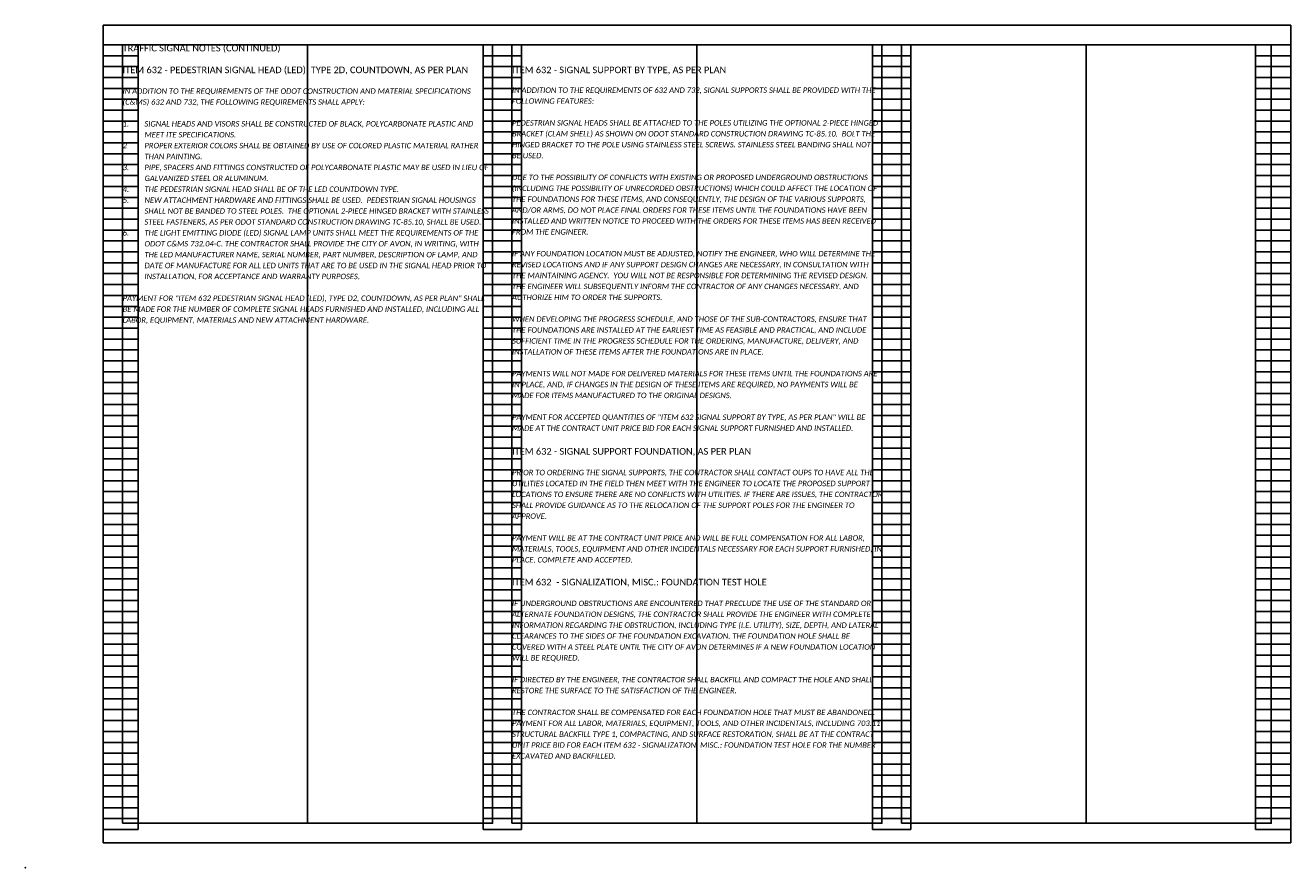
# Model space of a CAD drawing. Extents: x -8 to 334, y 32 to 88.
# Tile 8 of 13: x 67 to 100, y 54 to 76. Entities that reach past the tile are written whole.
import ezdxf

# ---------------------------------------------------------------- set-up
doc = ezdxf.new("R2010")
doc.units = 0
doc.header["$MEASUREMENT"] = 0
doc.layers.add('0_VIEW', color=7, linetype='Continuous', plot=False)
doc.layers.add('SC_Scratch1', color=7, linetype='Continuous', plot=False)
doc.layers.add('SH_Text', color=7, linetype='Continuous')
doc.layers.add('TX_P_1', color=7, linetype='Continuous')
doc.styles.add('P_Slanted-Bold_Normal', font='calibriz.ttf', dxfattribs={"height": 0.14})
doc.styles.add('P_Slanted_Normal', font='calibrii.ttf', dxfattribs={"height": 0.14})

# ---------------------------------------------------------------- blocks, each defined once
blk = doc.blocks.new('3COL')
at = {"layer": '0_VIEW', "color": 3, "linetype": 'Continuous'}
for p, q in [((2, 0.98), (2, 21.14)), ((2, 21.14), (2.9, 21.14)), ((2.9, 0.98), (2.9, 21.14)), ((11.76, 0.98), (11.76, 21.14)), ((11.76, 21.14), (12.74, 21.14)), ((12.74, 0.98), (12.74, 21.14)), ((21.76, 0.98), (21.76, 21.14)), ((21.76, 21.14), (22.74, 21.14)), ((22.74, 0.98), (22.74, 21.14)), ((31.6, 0.98), (31.6, 21.14)), ((31.6, 21.14), (32.5, 21.14)), ((32.5, 0.98), (32.5, 21.14)), ((2, 20.86), (2.9, 20.86)), ((11.76, 20.86), (12.74, 20.86)), ((21.76, 20.86), (22.74, 20.86)), ((31.6, 20.86), (32.5, 20.86)), ((2, 20.58), (2.9, 20.58)), ((11.76, 20.58), (12.74, 20.58)), ((21.76, 20.58), (22.74, 20.58)), ((31.6, 20.58), (32.5, 20.58)), ((2, 20.3), (2.9, 20.3)), ((11.76, 20.3), (12.74, 20.3)), ((21.76, 20.3), (22.74, 20.3)), ((31.6, 20.3), (32.5, 20.3)), ((2, 20.02), (2.9, 20.02)), ((11.76, 20.02), (12.74, 20.02)), ((21.76, 20.02), (22.74, 20.02)), ((31.6, 20.02), (32.5, 20.02)), ((2, 19.74), (2.9, 19.74)), ((11.76, 19.74), (12.74, 19.74)), ((21.76, 19.74), (22.74, 19.74)), ((31.6, 19.74), (32.5, 19.74)), ((2, 19.46), (2.9, 19.46)), ((2, 19.18), (2.9, 19.18)), ((11.76, 19.46), (12.74, 19.46)), ((11.76, 19.18), (12.74, 19.18)), ((21.76, 19.46), (22.74, 19.46)), ((21.76, 19.18), (22.74, 19.18)), ((31.6, 19.46), (32.5, 19.46)), ((31.6, 19.18), (32.5, 19.18)), ((2, 18.9), (2.9, 18.9)), ((11.76, 18.9), (12.74, 18.9)), ((21.76, 18.9), (22.74, 18.9)), ((31.6, 18.9), (32.5, 18.9)), ((2, 18.62), (2.9, 18.62)), ((11.76, 18.62), (12.74, 18.62)), ((21.76, 18.62), (22.74, 18.62)), ((31.6, 18.62), (32.5, 18.62)), ((2, 18.34), (2.9, 18.34)), ((11.76, 18.34), (12.74, 18.34)), ((21.76, 18.34), (22.74, 18.34)), ((31.6, 18.34), (32.5, 18.34)), ((2, 18.06), (2.9, 18.06)), ((11.76, 18.06), (12.74, 18.06)), ((21.76, 18.06), (22.74, 18.06)), ((31.6, 18.06), (32.5, 18.06)), ((2, 17.78), (2.9, 17.78)), ((11.76, 17.78), (12.74, 17.78)), ((21.76, 17.78), (22.74, 17.78)), ((31.6, 17.78), (32.5, 17.78)), ((2, 17.5), (2.9, 17.5)), ((11.76, 17.5), (12.74, 17.5)), ((21.76, 17.5), (22.74, 17.5)), ((31.6, 17.5), (32.5, 17.5)), ((2, 17.22), (2.9, 17.22)), ((2, 16.94), (2.9, 16.94)), ((11.76, 17.22), (12.74, 17.22)), ((11.76, 16.94), (12.74, 16.94)), ((21.76, 17.22), (22.74, 17.22)), ((21.76, 16.94), (22.74, 16.94)), ((31.6, 17.22), (32.5, 17.22)), ((31.6, 16.94), (32.5, 16.94)), ((2, 16.66), (2.9, 16.66)), ((11.76, 16.66), (12.74, 16.66)), ((21.76, 16.66), (22.74, 16.66)), ((31.6, 16.66), (32.5, 16.66)), ((2, 16.38), (2.9, 16.38)), ((11.76, 16.38), (12.74, 16.38)), ((21.76, 16.38), (22.74, 16.38)), ((31.6, 16.38), (32.5, 16.38)), ((2, 16.1), (2.9, 16.1)), ((11.76, 16.1), (12.74, 16.1)), ((21.76, 16.1), (22.74, 16.1)), ((31.6, 16.1), (32.5, 16.1)), ((2, 15.82), (2.9, 15.82)), ((11.76, 15.82), (12.74, 15.82)), ((21.76, 15.82), (22.74, 15.82)), ((31.6, 15.82), (32.5, 15.82)), ((2, 15.54), (2.9, 15.54)), ((11.76, 15.54), (12.74, 15.54)), ((21.76, 15.54), (22.74, 15.54)), ((31.6, 15.54), (32.5, 15.54)), ((2, 15.26), (2.9, 15.26)), ((2, 14.98), (2.9, 14.98)), ((11.76, 15.26), (12.74, 15.26)), ((11.76, 14.98), (12.74, 14.98)), ((21.76, 15.26), (22.74, 15.26)), ((21.76, 14.98), (22.74, 14.98)), ((31.6, 15.26), (32.5, 15.26)), ((31.6, 14.98), (32.5, 14.98)), ((2, 14.7), (2.9, 14.7)), ((11.76, 14.7), (12.74, 14.7)), ((21.76, 14.7), (22.74, 14.7)), ((31.6, 14.7), (32.5, 14.7)), ((2, 14.42), (2.9, 14.42)), ((11.76, 14.42), (12.74, 14.42)), ((21.76, 14.42), (22.74, 14.42)), ((31.6, 14.42), (32.5, 14.42)), ((2, 14.14), (2.9, 14.14)), ((11.76, 14.14), (12.74, 14.14)), ((21.76, 14.14), (22.74, 14.14)), ((31.6, 14.14), (32.5, 14.14)), ((2, 13.86), (2.9, 13.86)), ((11.76, 13.86), (12.74, 13.86)), ((21.76, 13.86), (22.74, 13.86)), ((31.6, 13.86), (32.5, 13.86)), ((2, 13.58), (2.9, 13.58)), ((11.76, 13.58), (12.74, 13.58)), ((21.76, 13.58), (22.74, 13.58)), ((31.6, 13.58), (32.5, 13.58)), ((2, 13.3), (2.9, 13.3)), ((2, 13.02), (2.9, 13.02)), ((11.76, 13.3), (12.74, 13.3)), ((11.76, 13.02), (12.74, 13.02)), ((21.76, 13.3), (22.74, 13.3)), ((21.76, 13.02), (22.74, 13.02)), ((31.6, 13.3), (32.5, 13.3)), ((31.6, 13.02), (32.5, 13.02)), ((2, 12.74), (2.9, 12.74)), ((11.76, 12.74), (12.74, 12.74)), ((21.76, 12.74), (22.74, 12.74)), ((31.6, 12.74), (32.5, 12.74)), ((2, 12.46), (2.9, 12.46)), ((11.76, 12.46), (12.74, 12.46)), ((21.76, 12.46), (22.74, 12.46)), ((31.6, 12.46), (32.5, 12.46)), ((2, 12.18), (2.9, 12.18)), ((11.76, 12.18), (12.74, 12.18)), ((21.76, 12.18), (22.74, 12.18)), ((31.6, 12.18), (32.5, 12.18)), ((2, 11.9), (2.9, 11.9)), ((11.76, 11.9), (12.74, 11.9)), ((21.76, 11.9), (22.74, 11.9)), ((31.6, 11.9), (32.5, 11.9)), ((2, 11.62), (2.9, 11.62)), ((11.76, 11.62), (12.74, 11.62)), ((21.76, 11.62), (22.74, 11.62)), ((31.6, 11.62), (32.5, 11.62)), ((2, 11.34), (2.9, 11.34)), ((2, 11.06), (2.9, 11.06)), ((11.76, 11.34), (12.74, 11.34)), ((11.76, 11.06), (12.74, 11.06)), ((21.76, 11.34), (22.74, 11.34)), ((21.76, 11.06), (22.74, 11.06)), ((31.6, 11.34), (32.5, 11.34)), ((31.6, 11.06), (32.5, 11.06)), ((2, 10.78), (2.9, 10.78)), ((11.76, 10.78), (12.74, 10.78)), ((21.76, 10.78), (22.74, 10.78)), ((31.6, 10.78), (32.5, 10.78)), ((2, 10.5), (2.9, 10.5)), ((11.76, 10.5), (12.74, 10.5)), ((21.76, 10.5), (22.74, 10.5)), ((31.6, 10.5), (32.5, 10.5)), ((2, 10.22), (2.9, 10.22)), ((11.76, 10.22), (12.74, 10.22)), ((21.76, 10.22), (22.74, 10.22)), ((31.6, 10.22), (32.5, 10.22)), ((2, 9.94), (2.9, 9.94)), ((11.76, 9.94), (12.74, 9.94)), ((21.76, 9.94), (22.74, 9.94)), ((31.6, 9.94), (32.5, 9.94)), ((2, 9.66), (2.9, 9.66)), ((11.76, 9.66), (12.74, 9.66)), ((21.76, 9.66), (22.74, 9.66)), ((31.6, 9.66), (32.5, 9.66)), ((2, 9.38), (2.9, 9.38)), ((11.76, 9.38), (12.74, 9.38)), ((21.76, 9.38), (22.74, 9.38)), ((31.6, 9.38), (32.5, 9.38)), ((2, 9.1), (2.9, 9.1)), ((2, 8.82), (2.9, 8.82)), ((11.76, 9.1), (12.74, 9.1)), ((11.76, 8.82), (12.74, 8.82)), ((21.76, 9.1), (22.74, 9.1)), ((21.76, 8.82), (22.74, 8.82)), ((31.6, 9.1), (32.5, 9.1)), ((31.6, 8.82), (32.5, 8.82)), ((2, 8.54), (2.9, 8.54)), ((11.76, 8.54), (12.74, 8.54)), ((21.76, 8.54), (22.74, 8.54)), ((31.6, 8.54), (32.5, 8.54)), ((2, 8.26), (2.9, 8.26)), ((11.76, 8.26), (12.74, 8.26)), ((21.76, 8.26), (22.74, 8.26)), ((31.6, 8.26), (32.5, 8.26)), ((2, 7.98), (2.9, 7.98)), ((11.76, 7.98), (12.74, 7.98)), ((21.76, 7.98), (22.74, 7.98)), ((31.6, 7.98), (32.5, 7.98)), ((2, 7.7), (2.9, 7.7)), ((11.76, 7.7), (12.74, 7.7)), ((21.76, 7.7), (22.74, 7.7)), ((31.6, 7.7), (32.5, 7.7)), ((2, 7.42), (2.9, 7.42)), ((11.76, 7.42), (12.74, 7.42)), ((21.76, 7.42), (22.74, 7.42)), ((31.6, 7.42), (32.5, 7.42)), ((2, 7.14), (2.9, 7.14)), ((2, 6.86), (2.9, 6.86)), ((11.76, 7.14), (12.74, 7.14)), ((11.76, 6.86), (12.74, 6.86)), ((21.76, 7.14), (22.74, 7.14)), ((21.76, 6.86), (22.74, 6.86)), ((31.6, 7.14), (32.5, 7.14)), ((31.6, 6.86), (32.5, 6.86)), ((2, 6.58), (2.9, 6.58)), ((11.76, 6.58), (12.74, 6.58)), ((21.76, 6.58), (22.74, 6.58)), ((31.6, 6.58), (32.5, 6.58)), ((2, 6.3), (2.9, 6.3)), ((11.76, 6.3), (12.74, 6.3)), ((21.76, 6.3), (22.74, 6.3)), ((31.6, 6.3), (32.5, 6.3)), ((2, 6.02), (2.9, 6.02)), ((11.76, 6.02), (12.74, 6.02)), ((21.76, 6.02), (22.74, 6.02)), ((31.6, 6.02), (32.5, 6.02)), ((2, 5.74), (2.9, 5.74)), ((11.76, 5.74), (12.74, 5.74)), ((21.76, 5.74), (22.74, 5.74)), ((31.6, 5.74), (32.5, 5.74)), ((2, 5.46), (2.9, 5.46)), ((11.76, 5.46), (12.74, 5.46)), ((21.76, 5.46), (22.74, 5.46)), ((31.6, 5.46), (32.5, 5.46)), ((2, 5.18), (2.9, 5.18)), ((2, 4.9), (2.9, 4.9)), ((11.76, 5.18), (12.74, 5.18)), ((11.76, 4.9), (12.74, 4.9)), ((21.76, 5.18), (22.74, 5.18)), ((21.76, 4.9), (22.74, 4.9)), ((31.6, 5.18), (32.5, 5.18)), ((31.6, 4.9), (32.5, 4.9)), ((2, 4.62), (2.9, 4.62)), ((11.76, 4.62), (12.74, 4.62)), ((21.76, 4.62), (22.74, 4.62)), ((31.6, 4.62), (32.5, 4.62)), ((2, 4.34), (2.9, 4.34)), ((11.76, 4.34), (12.74, 4.34)), ((21.76, 4.34), (22.74, 4.34)), ((31.6, 4.34), (32.5, 4.34)), ((2, 4.06), (2.9, 4.06)), ((11.76, 4.06), (12.74, 4.06)), ((21.76, 4.06), (22.74, 4.06)), ((31.6, 4.06), (32.5, 4.06)), ((2, 3.78), (2.9, 3.78)), ((11.76, 3.78), (12.74, 3.78)), ((21.76, 3.78), (22.74, 3.78)), ((31.6, 3.78), (32.5, 3.78)), ((2, 3.5), (2.9, 3.5)), ((11.76, 3.5), (12.74, 3.5)), ((21.76, 3.5), (22.74, 3.5)), ((31.6, 3.5), (32.5, 3.5)), ((2, 3.22), (2.9, 3.22)), ((2, 2.94), (2.9, 2.94)), ((11.76, 3.22), (12.74, 3.22)), ((11.76, 2.94), (12.74, 2.94)), ((21.76, 3.22), (22.74, 3.22)), ((21.76, 2.94), (22.74, 2.94)), ((31.6, 3.22), (32.5, 3.22)), ((31.6, 2.94), (32.5, 2.94)), ((2, 2.66), (2.9, 2.66)), ((11.76, 2.66), (12.74, 2.66)), ((21.76, 2.66), (22.74, 2.66)), ((31.6, 2.66), (32.5, 2.66)), ((2, 2.38), (2.9, 2.38)), ((11.76, 2.38), (12.74, 2.38)), ((21.76, 2.38), (22.74, 2.38)), ((31.6, 2.38), (32.5, 2.38)), ((2, 2.1), (2.9, 2.1)), ((11.76, 2.1), (12.74, 2.1)), ((21.76, 2.1), (22.74, 2.1)), ((31.6, 2.1), (32.5, 2.1)), ((2, 1.82), (2.9, 1.82)), ((11.76, 1.82), (12.74, 1.82)), ((21.76, 1.82), (22.74, 1.82)), ((31.6, 1.82), (32.5, 1.82)), ((2, 1.54), (2.9, 1.54)), ((11.76, 1.54), (12.74, 1.54)), ((21.76, 1.54), (22.74, 1.54)), ((31.6, 1.54), (32.5, 1.54)), ((2, 1.26), (2.9, 1.26)), ((2, 0.98), (2.9, 0.98)), ((11.76, 1.26), (12.74, 1.26)), ((11.76, 0.98), (12.74, 0.98)), ((21.76, 1.26), (22.74, 1.26)), ((21.76, 0.98), (22.74, 0.98)), ((31.6, 1.26), (32.5, 1.26)), ((31.6, 0.98), (32.5, 0.98))]:
    blk.add_line(p, q, dxfattribs=at)
at = {"layer": '0_VIEW', "color": 3}
blk.add_lwpolyline([(2, 0.64), (32.5, 0.64), (32.5, 21.64), (2, 21.64)], close=True, dxfattribs=at)
at = {"layer": '0_VIEW', "color": 3, "linetype": 'Continuous'}
blk.add_point((0, 0), dxfattribs=at)

msp = doc.modelspace()

# ---------------------------------------------------------------- linework, layer by layer
at = {"layer": 'SC_Scratch1'}
for p, q in [((74.673, 75.173), (74.673, 55.173)), ((84.673, 75.173), (84.673, 55.173)), ((94.673, 75.173), (94.673, 55.173))]:
    msp.add_line(p, q, dxfattribs=at)
for points in [[(69.423, 54.673), (99.923, 54.673), (99.923, 75.673), (69.423, 75.673)], [(69.923, 55.173), (79.423, 55.173), (79.423, 75.173), (69.923, 75.173)], [(79.923, 55.173), (89.423, 55.173), (89.423, 75.173), (79.923, 75.173)], [(89.923, 55.173), (99.423, 55.173), (99.423, 75.173), (89.923, 75.173)]]:
    msp.add_lwpolyline(points, close=True, dxfattribs=at)

# ---------------------------------------------------------------- block references
msp.add_blockref('3COL', (67.423, 54.033), dxfattribs=at)

# ---------------------------------------------------------------- texts
at = {"layer": 'SH_Text', "char_height": 0.14, "attachment_point": 1, "line_spacing_factor": 1.2, "style": 'P_Slanted_Normal'}
for s, insert, width in [('IN ADDITION TO THE REQUIREMENTS OF THE ODOT CONSTRUCTION AND MATERIAL SPECIFICATIONS (C&MS) 632 AND 732, THE FOLLOWING REQUIREMENTS SHALL APPLY:\\P\\P\\pxi-4,l4;1.^ISIGNAL HEADS AND VISORS SHALL BE CONSTRUCTED OF BLACK, POLYCARBONATE PLASTIC AND MEET ITE SPECIFICATIONS.\\P\\pi0,l0;2^IPROPER EXTERIOR COLORS SHALL BE OBTAINED BY USE OF COLORED PLASTIC MATERIAL RATHER ^ITHAN PAINTING.\\P\\pi-4,l4;3.^IPIPE, SPACERS AND FITTINGS CONSTRUCTED OF POLYCARBONATE PLASTIC MAY BE USED IN LIEU OF GALVANIZED STEEL OR ALUMINUM.\\P4.^ITHE PEDESTRIAN SIGNAL HEAD SHALL BE OF THE LED COUNTDOWN TYPE.\\P5.^INEW ATTACHMENT HARDWARE AND FITTINGS SHALL BE USED.  PEDESTRIAN SIGNAL HOUSINGS SHALL NOT BE BANDED TO STEEL POLES.  THE OPTIONAL 2-PIECE HINGED BRACKET WITH STAINLESS STEEL FASTENERS, AS PER ODOT STANDARD CONSTRUCTION DRAWING TC-85.10, SHALL BE USED.\\P6.^ITHE LIGHT EMITTING DIODE (LED) SIGNAL LAMP UNITS SHALL MEET THE REQUIREMENTS OF THE ODOT C&MS 732.04-C. THE CONTRACTOR SHALL PROVIDE THE CITY OF AVON, IN WRITING, WITH THE LED MANUFACTURER NAME, SERIAL NUMBER, PART NUMBER, DESCRIPTION OF LAMP, AND DATE OF MANUFACTURE FOR ALL LED UNITS THAT ARE TO BE USED IN THE SIGNAL HEAD PRIOR TO INSTALLATION, FOR ACCEPTANCE AND WARRANTY PURPOSES.\\P\\pi0,l0;\\PPAYMENT FOR "ITEM 632 PEDESTRIAN SIGNAL HEAD (LED), TYPE D2, COUNTDOWN, AS PER PLAN" SHALL BE MADE FOR THE NUMBER OF COMPLETE SIGNAL HEADS FURNISHED AND INSTALLED, INCLUDING ALL LABOR, EQUIPMENT, MATERIALS AND NEW ATTACHMENT HARDWARE.  ', (69.923, 74.053), 9.42527), ('IN ADDITION TO THE REQUIREMENTS OF 632 AND 732, SIGNAL SUPPORTS SHALL BE PROVIDED WITH THE FOLLOWING FEATURES:\\P\\PPEDESTRIAN SIGNAL HEADS SHALL BE ATTACHED TO THE POLES UTILIZING THE OPTIONAL 2-PIECE HINGED BRACKET (CLAM SHELL) AS SHOWN ON ODOT STANDARD CONSTRUCTION DRAWING TC-85.10.  BOLT THE HINGED BRACKET TO THE POLE USING STAINLESS STEEL SCREWS. STAINLESS STEEL BANDING SHALL NOT BE USED.\\P\\PDUE TO THE POSSIBILITY OF CONFLICTS WITH EXISTING OR PROPOSED UNDERGROUND OBSTRUCTIONS (INCLUDING THE POSSIBILITY OF UNRECORDED OBSTRUCTIONS) WHICH COULD AFFECT THE LOCATION OF THE FOUNDATIONS FOR THESE ITEMS, AND CONSEQUENTLY, THE DESIGN OF THE VARIOUS SUPPORTS, AND/OR ARMS, DO NOT PLACE FINAL ORDERS FOR THESE ITEMS UNTIL THE FOUNDATIONS HAVE BEEN INSTALLED AND WRITTEN NOTICE TO PROCEED WITH THE ORDERS FOR THESE ITEMS HAS BEEN RECEIVED FROM THE ENGINEER.\\P\\PIF ANY FOUNDATION LOCATION MUST BE ADJUSTED, NOTIFY THE ENGINEER, WHO WILL DETERMINE THE REVISED LOCATIONS AND IF ANY SUPPORT DESIGN CHANGES ARE NECESSARY, IN CONSULTATION WITH THE MAINTAINING AGENCY.  YOU WILL NOT BE RESPONSIBLE FOR DETERMINING THE REVISED DESIGN.  THE ENGINEER WILL SUBSEQUENTLY INFORM THE CONTRACTOR OF ANY CHANGES NECESSARY, AND AUTHORIZE HIM TO ORDER THE SUPPORTS.\\P\\PWHEN DEVELOPING THE PROGRESS SCHEDULE, AND THOSE OF THE SUB-CONTRACTORS, ENSURE THAT THE FOUNDATIONS ARE INSTALLED AT THE EARLIEST TIME AS FEASIBLE AND PRACTICAL, AND INCLUDE SUFFICIENT TIME IN THE PROGRESS SCHEDULE FOR THE ORDERING, MANUFACTURE, DELIVERY, AND INSTALLATION OF THESE ITEMS AFTER THE FOUNDATIONS ARE IN PLACE.\\P\\PPAYMENTS WILL NOT MADE FOR DELIVERED MATERIALS FOR THESE ITEMS UNTIL THE FOUNDATIONS ARE IN PLACE, AND, IF CHANGES IN THE DESIGN OF THESE ITEMS ARE REQUIRED, NO PAYMENTS WILL BE MADE FOR ITEMS MANUFACTURED TO THE ORIGINAL DESIGNS.\\P\\PPAYMENT FOR ACCEPTED QUANTITIES OF "ITEM 632 SIGNAL SUPPORT BY TYPE, AS PER PLAN" WILL BE MADE AT THE CONTRACT UNIT PRICE BID FOR EACH SIGNAL SUPPORT FURNISHED AND INSTALLED.', (79.923, 74.077), 9.44855), ('PRIOR TO ORDERING THE SIGNAL SUPPORTS, THE CONTRACTOR SHALL CONTACT OUPS TO HAVE ALL THE UTILITIES LOCATED IN THE FIELD THEN MEET WITH THE ENGINEER TO LOCATE THE PROPOSED SUPPORT LOCATIONS TO ENSURE THERE ARE NO CONFLICTS WITH UTILITIES. IF THERE ARE ISSUES, THE CONTRACTOR SHALL PROVIDE GUIDANCE AS TO THE RELOCATION OF THE SUPPORT POLES FOR THE ENGINEER TO APPROVE.\\P\\PPAYMENT WILL BE AT THE CONTRACT UNIT PRICE AND WILL BE FULL COMPENSATION FOR ALL LABOR, MATERIALS, TOOLS, EQUIPMENT AND OTHER INCIDENTALS NECESSARY FOR EACH SUPPORT FURNISHED, IN PLACE, COMPLETE AND ACCEPTED. ', (79.923, 64.254), 9.49654), ('IF UNDERGROUND OBSTRUCTIONS ARE ENCOUNTERED THAT PRECLUDE THE USE OF THE STANDARD OR ALTERNATE FOUNDATION DESIGNS, THE CONTRACTOR SHALL PROVIDE THE ENGINEER WITH COMPLETE INFORMATION REGARDING THE OBSTRUCTION, INCLUDING TYPE (I.E. UTILITY), SIZE, DEPTH, AND LATERAL CLEARANCES TO THE SIDES OF THE FOUNDATION EXCAVATION. THE FOUNDATION HOLE SHALL BE COVERED WITH A STEEL PLATE UNTIL THE CITY OF AVON DETERMINES IF A NEW FOUNDATION LOCATION WILL BE REQUIRED. \\P\\PIF DIRECTED BY THE ENGINEER, THE CONTRACTOR SHALL BACKFILL AND COMPACT THE HOLE AND SHALL RESTORE THE SURFACE TO THE SATISFACTION OF THE ENGINEER. \\P\\PTHE CONTRACTOR SHALL BE COMPENSATED FOR EACH FOUNDATION HOLE THAT MUST BE ABANDONED. PAYMENT FOR ALL LABOR, MATERIALS, EQUIPMENT, TOOLS, AND OTHER INCIDENTALS, INCLUDING 703.11 STRUCTURAL BACKFILL TYPE 1, COMPACTING, AND SURFACE RESTORATION, SHALL BE AT THE CONTRACT UNIT PRICE BID FOR EACH ITEM 632 - SIGNALIZATION, MISC.: FOUNDATION TEST HOLE FOR THE NUMBER EXCAVATED AND BACKFILLED. ', (79.923, 60.894), 9.5)]:
    msp.add_mtext(s, dxfattribs=dict(at, insert=insert, width=width))
at = {"layer": 'TX_P_1', "color": 3, "char_height": 0.17, "width": 9.5, "attachment_point": 1, "style": 'P_Slanted-Bold_Normal'}
for s, insert in [('TRAFFIC SIGNAL NOTES (CONTINUED)', (69.923, 75.173)), ('ITEM 632 - PEDESTRIAN SIGNAL HEAD (LED), TYPE 2D, COUNTDOWN, AS PER PLAN', (69.923, 74.613)), ('ITEM 632 - SIGNAL SUPPORT BY TYPE, AS PER PLAN', (79.923, 74.613)), ('ITEM 632 - SIGNAL SUPPORT FOUNDATION, AS PER PLAN', (79.926, 64.813)), ('ITEM 632  - SIGNALIZATION, MISC.: FOUNDATION TEST HOLE', (79.923, 61.454))]:
    msp.add_mtext(s, dxfattribs=dict(at, insert=insert))

doc.saveas('drawing.dxf')
